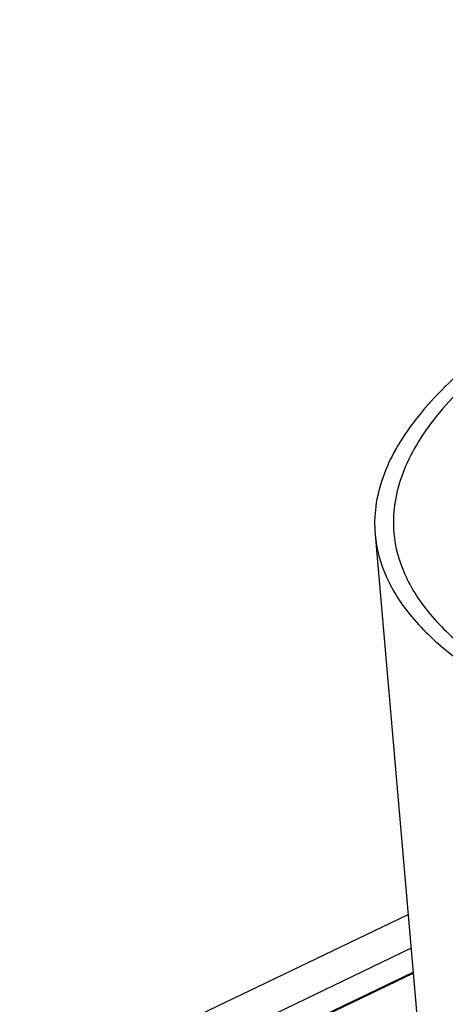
# Model space of a CAD drawing. Header units: millimetres. Extents: x -24622 to 2314, y -1603 to 2287.
# Tile 119 of 197: x -1900 to -1866, y 969 to 1047. Entities that reach past the tile are written whole.
import ezdxf

# ---------------------------------------------------------------- set-up
doc = ezdxf.new("R2010")
doc.units = ezdxf.units.MM
doc.layers.add('02___PRT_ALL_AXES', color=7, linetype='Continuous')

msp = doc.modelspace()

# ---------------------------------------------------------------- linework, layer by layer
at = {"color": 7, "linetype": 'Continuous'}
for p, q in [((-1900.192, 960.954), (-1869.293, 975.79)), ((-1895.896, 960.204), (-1869.058, 973.09)), ((-1895.733, 958.314), (-1868.894, 971.2)), ((-1892.772, 959.658), (-1868.888, 971.126))]:
    msp.add_line(p, q, dxfattribs=at)
at = {"layer": '02___PRT_ALL_AXES', "color": 7, "linetype": 'Continuous'}
msp.add_line((-1871.915, 1006.01), (-1862.403, 896.389), dxfattribs=at)
for points, start_tangent, end_tangent in [([(-1711.995, 1043.995), (-1723.536, 1045.608), (-1736.075, 1046.598), (-1749.361, 1046.946), (-1763.128, 1046.643), (-1790.991, 1044.126), (-1804.53, 1041.962), (-1817.441, 1039.248), (-1829.466, 1036.039), (-1840.364, 1032.399), (-1849.915, 1028.401), (-1857.929, 1024.126), (-1864.244, 1019.658), (-1868.733, 1015.089), (-1870.264, 1012.794), (-1871.308, 1010.509), (-1871.859, 1008.244), (-1871.915, 1006.01)], (-0.985088, 0.172054), (0.086418, -0.996259)), ([(-1712.923, 1043.549), (-1724.29, 1045.138), (-1736.639, 1046.113), (-1749.724, 1046.455), (-1763.282, 1046.157), (-1790.723, 1043.678), (-1804.056, 1041.547), (-1816.772, 1038.874), (-1828.615, 1035.714), (-1839.347, 1032.129), (-1848.754, 1028.192), (-1856.646, 1023.981), (-1862.866, 1019.581), (-1867.287, 1015.081), (-1868.795, 1012.821), (-1869.822, 1010.57), (-1870.365, 1008.34), (-1870.42, 1006.14)], (-0.985088, 0.172054), (0.086418, -0.996259)), ([(-1871.915, 1006.01), (-1871.033, 1002.66), (-1868.988, 999.451), (-1865.804, 996.422), (-1861.52, 993.61), (-1856.186, 991.046), (-1849.865, 988.762), (-1842.633, 986.786), (-1834.576, 985.14)], (0.086418, -0.996259), (0.985088, -0.172054)), ([(-1870.42, 1006.14), (-1869.552, 1002.84), (-1867.538, 999.68), (-1864.403, 996.697), (-1860.183, 993.927), (-1854.929, 991.402), (-1848.705, 989.153), (-1841.582, 987.207), (-1833.647, 985.586)], (0.086418, -0.996259), (0.985088, -0.172054))]:
    msp.add_spline(points, degree=3, dxfattribs=dict(at, start_tangent=start_tangent, end_tangent=end_tangent))

doc.saveas('drawing.dxf')
